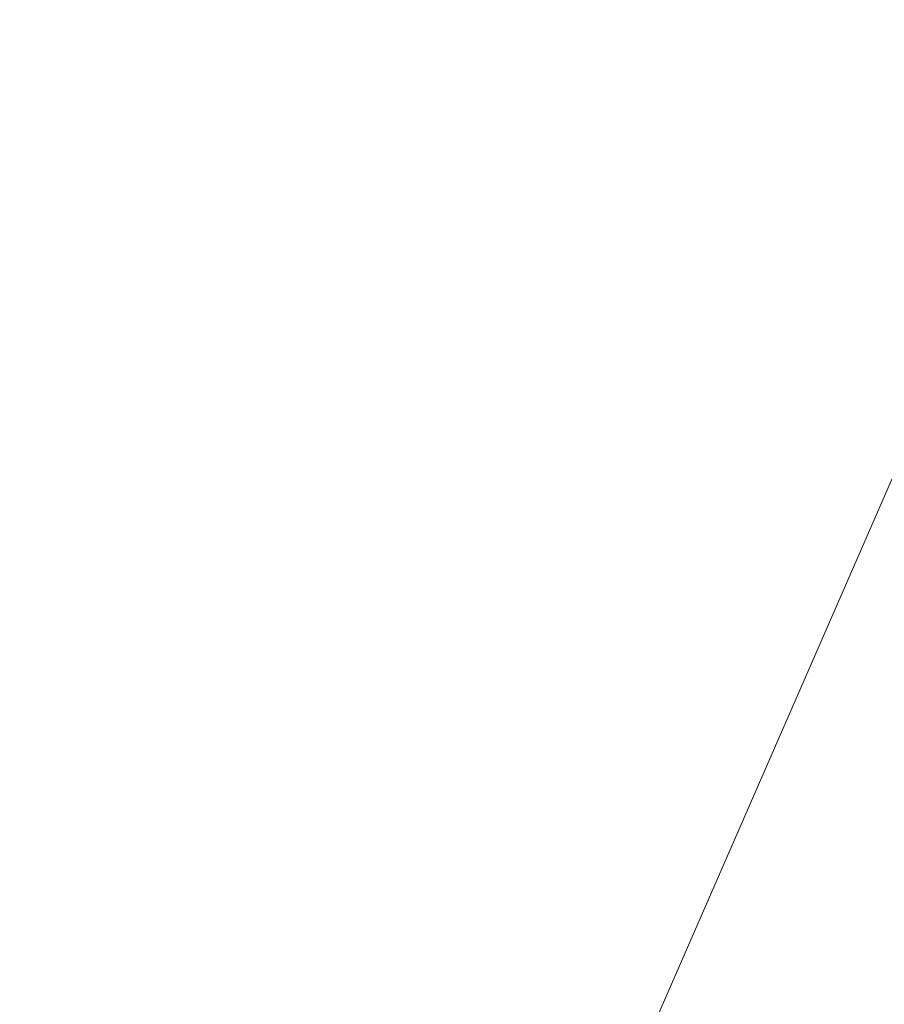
# Model space of a CAD drawing. Header units: metres. Extents: x -5203299 to 2078834, y 245743 to 5816291.
# Tile 121 of 256: x 366320.9494 to 366320.9692, y 5814087.3872 to 5814087.4099. Entities that reach past the tile are written whole.
import ezdxf

# ---------------------------------------------------------------- set-up
doc = ezdxf.new("R2010")
doc.units = ezdxf.units.M
doc.header["$LTSCALE"] = 0.5
doc.layers.add('30 -39 Baustelle- Fläche', color=7, linetype='Continuous', lineweight=15)
doc.layers.add('Keine', color=7, linetype='Continuous', lineweight=9)

# ---------------------------------------------------------------- blocks, each defined once
blk = doc.blocks.new('Gruppe-12227')
at = {"layer": 'Keine', "color": 7, "flags": 128}
blk.add_lwpolyline([(-271.709457, -118.022767), (-272.030153, -118.758181)], dxfattribs=at)
blk = doc.blocks.new('Gruppe-12238')
at = {"layer": 'Keine', "color": 7}
blk.add_blockref('Gruppe-12227', (0, 0), dxfattribs=at)
blk = doc.blocks.new('Gruppe-12239')
at = {"layer": 'Keine', "color": 7}
blk.add_blockref('Gruppe-12238', (0, 0), dxfattribs=at)
blk = doc.blocks.new('Gruppe-12241')
at = {"layer": 'Keine', "color": 7}
blk.add_blockref('Gruppe-12239', (0, 0), dxfattribs=at)
blk = doc.blocks.new('Gruppe-12242')
at = {"layer": 'Keine', "color": 7}
blk.add_blockref('Gruppe-12241', (0, 0), dxfattribs=at)
blk = doc.blocks.new('_BE Phase 5 (3D)')
at = {"layer": '30 -39 Baustelle- Fläche', "color": 7}
blk.add_blockref('Gruppe-12242', (0, 0), dxfattribs=at)

msp = doc.modelspace()

# ---------------------------------------------------------------- block references
at = {"layer": 'Keine', "color": 1}
msp.add_blockref('_BE Phase 5 (3D)', (366592.803493, 5814205.707928), dxfattribs=at)

doc.saveas('drawing.dxf')
